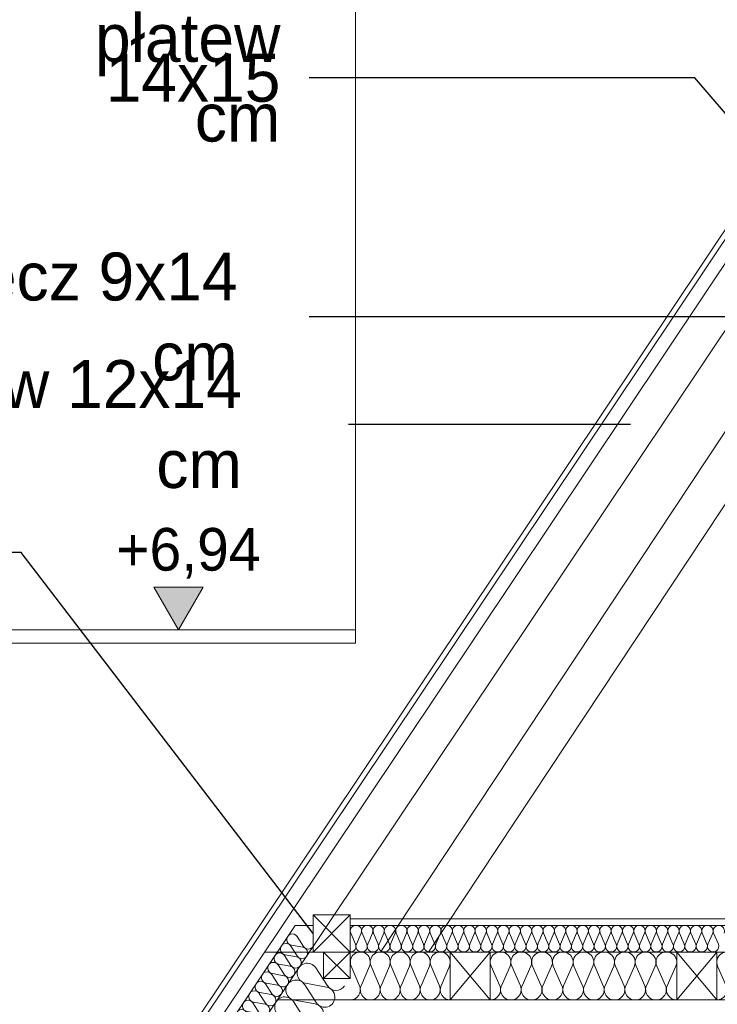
# Model space of a CAD drawing. Extents: x -623047 to -199286, y -27077 to 168279.
# Tile 22 of 194: x -595264 to -592646, y -6796 to -3100. Entities that reach past the tile are written whole.
import ezdxf

# ---------------------------------------------------------------- set-up
doc = ezdxf.new("R2010")
doc.units = 0
doc.header["$MEASUREMENT"] = 0
doc.layers.add('Arch ocieplenie', color=7, linetype='Continuous')
doc.layers.add('INWENT WYMIARY', color=7, linetype='Continuous')
for name, color, linetype, lineweight, true_color in [('Arch ocieplenie_Nr_Pióra__44', 7, 'Continuous', 13, 0x029e21), ('Arch stropy_Nr_Pióra__44', 7, 'Continuous', 13, 0x029e21), ('Arch stropy_Nr_Pióra__9', 7, 'Continuous', 13, 0x3dad99), ('INWENT.ŚCIANY_Nr_Pióra__2', 7, 'Continuous', 13, 0x7f7f7f)]:
    doc.layers.add(name, color=color, linetype=linetype, lineweight=lineweight, true_color=true_color)
for name, color, linetype, lineweight in [('INWENT KONST. DREWNIANA_Nr_Pióra__21', 7, 'Continuous', 9), ('INWENT OPISY_Nr_Pióra__21', 7, 'Continuous', 9), ('INWENT WYMIARY_Nr_Pióra__21', 7, 'Continuous', 9)]:
    doc.layers.add(name, color=color, linetype=linetype, lineweight=lineweight)
doc.styles.add('GENERATED_STYLE_2', font='txt')
doc.styles.add('GENERATED_STYLE_4', font='txt')
doc.dimstyles.new('GENERATED_STYLE__7', dxfattribs={"dimtxt": 0.18, "dimasz": 182.4, "dimexe": 0.18, "dimexo": 0.0625, "dimgap": 0.09, "dimtad": 0, "dimtih": 1, "dimtoh": 1, "dimdec": 4, "dimzin": 0, "dimdsep": 46, "dimcen": 0.09, "dimadec": 0, "dimazin": 0, "dimtfac": 1, "dimtdec": 4, "dimtmove": 0, "dimatfit": 3, "dimldrblk": 'ARROWHEAD_5', "dimfxl": 0, "dimtolj": 1, "dimtzin": 0, "dimarcsym": 0})

# ---------------------------------------------------------------- blocks, each defined once
blk = doc.blocks.new('Izolacja cieplna 14_92', base_point=(-594023.4, -6599.6))
at = {"layer": 'Arch ocieplenie_Nr_Pióra__44', "linetype": 'Continuous'}
for p, q in [((-594021.6, -6529.4), (-594003.9, -6569.8)), ((-594000.4, -6569.8), (-593982.6, -6529.4)), ((-593979.1, -6529.4), (-593961.4, -6569.8)), ((-593957.8, -6569.8), (-593940.1, -6529.4)), ((-593936.5, -6529.4), (-593918.8, -6569.8)), ((-593915.2, -6569.8), (-593897.5, -6529.4)), ((-593894, -6529.4), (-593876.3, -6569.8)), ((-593872.7, -6569.8), (-593855, -6529.4)), ((-593851.4, -6529.4), (-593833.7, -6569.8)), ((-593830.1, -6569.8), (-593812.4, -6529.4)), ((-593808.9, -6529.4), (-593791.2, -6569.8)), ((-593787.6, -6569.8), (-593769.9, -6529.4)), ((-593766.3, -6529.4), (-593748.6, -6569.8)), ((-593745, -6569.8), (-593727.3, -6529.4)), ((-593723.8, -6529.4), (-593706.1, -6569.8)), ((-593702.5, -6569.8), (-593684.8, -6529.4)), ((-593681.2, -6529.4), (-593663.5, -6569.8)), ((-593659.9, -6569.8), (-593642.2, -6529.4)), ((-593638.6, -6529.4), (-593620.9, -6569.8)), ((-593617.4, -6569.8), (-593599.7, -6529.4)), ((-593596.1, -6529.4), (-593578.4, -6569.8)), ((-593574.8, -6569.8), (-593557.1, -6529.4)), ((-593553.5, -6529.4), (-593535.8, -6569.8)), ((-593532.3, -6569.8), (-593514.6, -6529.4)), ((-593511, -6529.4), (-593493.3, -6569.8)), ((-593489.7, -6569.8), (-593472, -6529.4)), ((-593468.4, -6529.4), (-593450.7, -6569.8)), ((-593447.2, -6569.8), (-593429.5, -6529.4)), ((-593425.9, -6529.4), (-593408.2, -6569.8)), ((-593404.6, -6569.8), (-593386.9, -6529.4)), ((-593383.3, -6529.4), (-593365.6, -6569.8)), ((-593362.1, -6569.8), (-593344.4, -6529.4)), ((-593340.8, -6529.4), (-593323.1, -6569.8)), ((-593319.5, -6569.8), (-593301.8, -6529.4)), ((-593298.2, -6529.4), (-593280.5, -6569.8)), ((-593276.9, -6569.8), (-593259.2, -6529.4)), ((-593255.7, -6529.4), (-593238, -6569.8)), ((-593234.4, -6569.8), (-593216.7, -6529.4)), ((-593213.1, -6529.4), (-593195.4, -6569.8)), ((-593191.8, -6569.8), (-593174.1, -6529.4)), ((-593170.6, -6529.4), (-593152.9, -6569.8)), ((-593149.3, -6569.8), (-593131.6, -6529.4)), ((-593128, -6529.4), (-593110.3, -6569.8)), ((-593106.7, -6569.8), (-593089, -6529.4)), ((-593085.5, -6529.4), (-593067.8, -6569.8)), ((-593064.2, -6569.8), (-593046.5, -6529.4)), ((-593042.9, -6529.4), (-593025.2, -6569.8)), ((-593021.6, -6569.8), (-593003.9, -6529.4)), ((-593000.3, -6529.4), (-592982.6, -6569.8)), ((-592979.1, -6569.8), (-592961.4, -6529.4)), ((-592957.8, -6529.4), (-592940.1, -6569.8)), ((-592936.5, -6569.8), (-592918.8, -6529.4)), ((-592915.2, -6529.4), (-592897.5, -6569.8)), ((-592894, -6569.8), (-592876.3, -6529.4)), ((-592872.7, -6529.4), (-592855, -6569.8)), ((-592851.4, -6569.8), (-592833.7, -6529.4)), ((-592830.1, -6529.4), (-592812.4, -6569.8)), ((-592808.9, -6569.8), (-592791.2, -6529.4)), ((-592787.6, -6529.4), (-592769.9, -6569.8)), ((-592766.3, -6569.8), (-592748.6, -6529.4)), ((-592745, -6529.4), (-592727.3, -6569.8)), ((-592723.8, -6569.8), (-592706.1, -6529.4)), ((-592702.5, -6529.4), (-592684.8, -6569.8)), ((-592681.2, -6569.8), (-592663.5, -6529.4)), ((-592659.9, -6529.4), (-592642.2, -6569.8))]:
    blk.add_line(p, q, dxfattribs=at)
for centre, start_param, end_param in [((-594002.1, -6520.9), 5.870392, 9.837571), ((-593959.6, -6520.9), 5.870392, 9.837571), ((-593917, -6520.9), 5.870392, 9.837571), ((-593874.5, -6520.9), 5.870392, 9.837571), ((-593831.9, -6520.9), 5.870392, 9.837571), ((-593789.4, -6520.9), 5.870392, 9.837571), ((-593746.8, -6520.9), 5.870392, 9.837571), ((-593704.3, -6520.9), 5.870392, 9.837571), ((-593661.7, -6520.9), 5.870392, 9.837571), ((-593619.2, -6520.9), 5.870392, 9.837571), ((-593576.6, -6520.9), 5.870392, 9.837571), ((-593534.1, -6520.9), 5.870392, 9.837571), ((-593491.5, -6520.9), 5.870392, 9.837571), ((-593448.9, -6520.9), 5.870392, 9.837571), ((-593406.4, -6520.9), 5.870392, 9.837571), ((-593363.8, -6520.9), 5.870392, 9.837571), ((-593321.3, -6520.9), 5.870392, 9.837571), ((-593278.7, -6520.9), 5.870392, 9.837571), ((-593236.2, -6520.9), 5.870392, 9.837571), ((-593193.6, -6520.9), 5.870392, 9.837571), ((-593151.1, -6520.9), 5.870392, 9.837571), ((-593108.5, -6520.9), 5.870392, 9.837571), ((-593066, -6520.9), 5.870392, 9.837571), ((-593023.4, -6520.9), 5.870392, 9.837571), ((-592980.9, -6520.9), 5.870392, 9.837571), ((-592938.3, -6520.9), 5.870392, 9.837571), ((-592895.8, -6520.9), 5.870392, 9.837571), ((-592853.2, -6520.9), 5.870392, 9.837571), ((-592810.6, -6520.9), 5.870392, 9.837571), ((-592768.1, -6520.9), 5.870392, 9.837571), ((-592725.5, -6520.9), 5.870392, 9.837571), ((-592683, -6520.9), 5.870392, 9.837571), ((-592640.4, -6520.9), 5.870392, 9.837571), ((-594023.4, -6578.3), 4.712389, 6.695979), ((-593980.9, -6578.3), 2.7288, 6.695979), ((-593938.3, -6578.3), 2.7288, 6.695979), ((-593895.8, -6578.3), 2.7288, 6.695979), ((-593853.2, -6578.3), 2.7288, 6.695979), ((-593810.6, -6578.3), 2.7288, 6.695979), ((-593768.1, -6578.3), 2.7288, 6.695979), ((-593725.5, -6578.3), 2.7288, 6.695979), ((-593683, -6578.3), 2.7288, 6.695979), ((-593640.4, -6578.3), 2.7288, 6.695979), ((-593597.9, -6578.3), 2.7288, 6.695979), ((-593555.3, -6578.3), 2.7288, 6.695979), ((-593512.8, -6578.3), 2.7288, 6.695979), ((-593470.2, -6578.3), 2.7288, 6.695979), ((-593427.7, -6578.3), 2.7288, 6.695979), ((-593385.1, -6578.3), 2.7288, 6.695979), ((-593342.6, -6578.3), 2.7288, 6.695979), ((-593300, -6578.3), 2.7288, 6.695979), ((-593257.5, -6578.3), 2.7288, 6.695979), ((-593214.9, -6578.3), 2.7288, 6.695979), ((-593172.4, -6578.3), 2.7288, 6.695979), ((-593129.8, -6578.3), 2.7288, 6.695979), ((-593087.2, -6578.3), 2.7288, 6.695979), ((-593044.7, -6578.3), 2.7288, 6.695979), ((-593002.1, -6578.3), 2.7288, 6.695979), ((-592959.6, -6578.3), 2.7288, 6.695979), ((-592917, -6578.3), 2.7288, 6.695979), ((-592874.5, -6578.3), 2.7288, 6.695979), ((-592831.9, -6578.3), 2.7288, 6.695979), ((-592789.4, -6578.3), 2.7288, 6.695979), ((-592746.8, -6578.3), 2.7288, 6.695979), ((-592704.3, -6578.3), 2.7288, 6.695979), ((-592661.7, -6578.3), 2.7288, 6.695979)]:
    blk.add_ellipse(centre, major_axis=(21.3, 0), ratio=0.999587, start_param=start_param, end_param=end_param, dxfattribs=at)
blk = doc.blocks.new('Izolacja cieplna 14_94', base_point=(-592648.4, -6779.6))
at = {"layer": 'Arch ocieplenie_Nr_Pióra__44', "linetype": 'Continuous'}
for p, q in [((-592645.1, -6653.3), (-592612.8, -6726)), ((-592606.3, -6726), (-592573.9, -6653.3)), ((-592567.4, -6653.3), (-592535, -6726)), ((-592528.5, -6726), (-592496.1, -6653.3)), ((-592489.6, -6653.3), (-592457.2, -6726)), ((-592450.7, -6726), (-592418.3, -6653.3)), ((-592411.8, -6653.3), (-592379.5, -6726)), ((-592372.9, -6726), (-592340.6, -6653.3)), ((-592334, -6653.3), (-592301.7, -6726)), ((-592295.1, -6726), (-592262.8, -6653.3)), ((-592256.3, -6653.3), (-592223.9, -6726)), ((-592217.4, -6726), (-592185, -6653.3)), ((-592178.5, -6653.3), (-592146.1, -6726)), ((-592139.6, -6726), (-592107.2, -6653.3)), ((-592100.7, -6653.3), (-592068.3, -6726)), ((-592061.8, -6726), (-592029.5, -6653.3)), ((-592022.9, -6653.3), (-591990.6, -6726)), ((-591984, -6726), (-591951.7, -6653.3))]:
    blk.add_line(p, q, dxfattribs=at)
for centre, start_param, end_param in [((-592609.5, -6637.9), 5.870392, 9.837571), ((-592531.7, -6637.9), 5.870392, 9.837571), ((-592454, -6637.9), 5.870392, 9.837571), ((-592376.2, -6637.9), 5.870392, 9.837571), ((-592298.4, -6637.9), 5.870392, 9.837571), ((-592220.6, -6637.9), 5.870392, 9.837571), ((-592142.9, -6637.9), 5.870392, 9.837571), ((-592065.1, -6637.9), 5.870392, 9.837571), ((-591987.3, -6637.9), 5.870392, 9.837571), ((-592648.4, -6741.3), 4.712389, 6.695979), ((-592570.6, -6741.3), 2.7288, 6.695979), ((-592492.9, -6741.3), 2.7288, 6.695979), ((-592415.1, -6741.3), 2.7288, 6.695979), ((-592337.3, -6741.3), 2.7288, 6.695979), ((-592259.5, -6741.3), 2.7288, 6.695979), ((-592181.7, -6741.3), 2.7288, 6.695979), ((-592104, -6741.3), 2.7288, 6.695979), ((-592026.2, -6741.3), 2.7288, 6.695979), ((-591948.4, -6741.3), 2.7288, 4.712389)]:
    blk.add_ellipse(centre, major_axis=(38.9, 0), ratio=0.984395, start_param=start_param, end_param=end_param, dxfattribs=at)
blk = doc.blocks.new('Izolacja cieplna 14_95', base_point=(-593498.4, -6779.6))
at = {"layer": 'Arch ocieplenie_Nr_Pióra__44', "linetype": 'Continuous'}
for p, q in [((-593495.1, -6653.3), (-593462.8, -6726)), ((-593456.3, -6726), (-593423.9, -6653.3)), ((-593417.4, -6653.3), (-593385, -6726)), ((-593378.5, -6726), (-593346.1, -6653.3)), ((-593339.6, -6653.3), (-593307.2, -6726)), ((-593300.7, -6726), (-593268.3, -6653.3)), ((-593261.8, -6653.3), (-593229.5, -6726)), ((-593222.9, -6726), (-593190.6, -6653.3)), ((-593184, -6653.3), (-593151.7, -6726)), ((-593145.1, -6726), (-593112.8, -6653.3)), ((-593106.3, -6653.3), (-593073.9, -6726)), ((-593067.4, -6726), (-593035, -6653.3)), ((-593028.5, -6653.3), (-592996.1, -6726)), ((-592989.6, -6726), (-592957.2, -6653.3)), ((-592950.7, -6653.3), (-592918.3, -6726)), ((-592911.8, -6726), (-592879.5, -6653.3)), ((-592872.9, -6653.3), (-592840.6, -6726)), ((-592834, -6726), (-592801.7, -6653.3))]:
    blk.add_line(p, q, dxfattribs=at)
for centre, start_param, end_param in [((-593459.5, -6637.9), 5.870392, 9.837571), ((-593381.7, -6637.9), 5.870392, 9.837571), ((-593304, -6637.9), 5.870392, 9.837571), ((-593226.2, -6637.9), 5.870392, 9.837571), ((-593148.4, -6637.9), 5.870392, 9.837571), ((-593070.6, -6637.9), 5.870392, 9.837571), ((-592992.9, -6637.9), 5.870392, 9.837571), ((-592915.1, -6637.9), 5.870392, 9.837571), ((-592837.3, -6637.9), 5.870392, 9.837571), ((-593498.4, -6741.3), 4.712389, 6.695979), ((-593420.6, -6741.3), 2.7288, 6.695979), ((-593342.9, -6741.3), 2.7288, 6.695979), ((-593265.1, -6741.3), 2.7288, 6.695979), ((-593187.3, -6741.3), 2.7288, 6.695979), ((-593109.5, -6741.3), 2.7288, 6.695979), ((-593031.7, -6741.3), 2.7288, 6.695979), ((-592954, -6741.3), 2.7288, 6.695979), ((-592876.2, -6741.3), 2.7288, 6.695979), ((-592798.4, -6741.3), 2.7288, 4.712389)]:
    blk.add_ellipse(centre, major_axis=(38.9, 0), ratio=0.984395, start_param=start_param, end_param=end_param, dxfattribs=at)
blk = doc.blocks.new('Izolacja cieplna 14_96', base_point=(-594023.4, -6779.6))
at = {"layer": 'Arch ocieplenie_Nr_Pióra__44', "linetype": 'Continuous'}
for p, q in [((-594020.3, -6653.3), (-593989.1, -6726)), ((-593982.8, -6726), (-593951.6, -6653.3)), ((-593945.3, -6653.3), (-593914.1, -6726)), ((-593907.8, -6726), (-593876.6, -6653.3)), ((-593870.3, -6653.3), (-593839.1, -6726)), ((-593832.8, -6726), (-593801.6, -6653.3)), ((-593795.3, -6653.3), (-593764.1, -6726)), ((-593757.8, -6726), (-593726.6, -6653.3)), ((-593720.3, -6653.3), (-593689.1, -6726)), ((-593682.8, -6726), (-593651.6, -6653.3))]:
    blk.add_line(p, q, dxfattribs=at)
for centre, start_param, end_param in [((-593985.9, -6637.9), 4.299595, 8.266775), ((-593910.9, -6637.9), 4.299595, 8.266775), ((-593835.9, -6637.9), 4.299595, 8.266775), ((-593760.9, -6637.9), 4.299595, 8.266775), ((-593685.9, -6637.9), 4.299595, 8.266775), ((-594023.4, -6741.3), 3.141593, 5.125182), ((-593948.4, -6741.3), 1.158004, 5.125183), ((-593873.4, -6741.3), 1.158004, 5.125183), ((-593798.4, -6741.3), 1.158004, 5.125183), ((-593723.4, -6741.3), 1.158004, 5.125183), ((-593648.4, -6741.3), 1.158004, 3.141593)]:
    blk.add_ellipse(centre, major_axis=(0, 38.3), ratio=0.979573, start_param=start_param, end_param=end_param, dxfattribs=at)
blk = doc.blocks.new('Izolacja cieplna 14_101', base_point=(-595588, -8710.1))
at = {"layer": 'Arch ocieplenie_Nr_Pióra__44', "linetype": 'Continuous'}
for p, q in [((-594199.1, -6579), (-594222.8, -6541.7)), ((-594222.8, -6614.5), (-594246.5, -6577.3)), ((-594244.5, -6574.3), (-594201.1, -6582)), ((-594246.5, -6650), (-594270.3, -6612.8)), ((-594268.3, -6609.8), (-594224.8, -6617.5)), ((-594270.3, -6685.5), (-594294, -6648.3)), ((-594292, -6645.3), (-594248.5, -6653)), ((-594294, -6721), (-594317.7, -6683.8)), ((-594315.8, -6680.8), (-594272.3, -6688.5)), ((-594317.8, -6756.5), (-594341.5, -6719.3)), ((-594339.5, -6716.3), (-594296, -6724)), ((-594341.5, -6792.1), (-594365.2, -6754.8)), ((-594363.2, -6751.8), (-594319.8, -6759.5)), ((-594365.3, -6827.6), (-594389, -6790.3)), ((-594387, -6787.4), (-594343.5, -6795)), ((-594389, -6863.1), (-594412.7, -6825.8)), ((-594410.7, -6822.9), (-594367.3, -6830.5)), ((-594412.8, -6898.6), (-594436.5, -6861.4)), ((-594434.5, -6858.4), (-594391, -6866.1)), ((-594436.5, -6934.1), (-594460.2, -6896.9)), ((-594458.2, -6893.9), (-594414.7, -6901.6)), ((-594460.2, -6969.6), (-594484, -6932.4)), ((-594482, -6929.4), (-594438.5, -6937.1)), ((-594484, -7005.1), (-594507.7, -6967.9)), ((-594505.7, -6964.9), (-594462.2, -6972.6)), ((-594507.7, -7040.6), (-594531.4, -7003.4)), ((-594529.4, -7000.4), (-594486, -7008.1)), ((-594531.5, -7076.2), (-594555.2, -7038.9)), ((-594553.2, -7035.9), (-594509.7, -7043.6)), ((-594555.2, -7111.7), (-594578.9, -7074.4)), ((-594576.9, -7071.5), (-594533.5, -7079.1)), ((-594579, -7147.2), (-594602.7, -7110)), ((-594600.7, -7107), (-594557.2, -7114.7)), ((-594602.7, -7182.7), (-594626.4, -7145.5)), ((-594624.4, -7142.5), (-594581, -7150.2)), ((-594626.5, -7218.2), (-594650.2, -7181)), ((-594648.2, -7178), (-594604.7, -7185.7)), ((-594650.2, -7253.7), (-594673.9, -7216.5)), ((-594671.9, -7213.5), (-594628.4, -7221.2)), ((-594673.9, -7289.2), (-594697.6, -7252)), ((-594695.7, -7249), (-594652.2, -7256.7)), ((-594697.7, -7324.7), (-594721.4, -7287.5)), ((-594719.4, -7284.5), (-594675.9, -7292.2)), ((-594766.9, -7355.6), (-594723.4, -7363.2)), ((-594721.4, -7360.3), (-594745.1, -7323)), ((-594743.1, -7320), (-594699.7, -7327.7)), ((-594790.6, -7391.1), (-594747.2, -7398.8)), ((-594745.2, -7395.8), (-594768.9, -7358.5)), ((-594792.7, -7466.8), (-594816.4, -7429.6)), ((-594814.4, -7426.6), (-594770.9, -7434.3)), ((-594768.9, -7431.3), (-594792.6, -7394.1)), ((-594816.4, -7502.3), (-594840.1, -7465.1)), ((-594838.1, -7462.1), (-594794.7, -7469.8)), ((-594840.1, -7537.8), (-594863.9, -7500.6)), ((-594861.9, -7497.6), (-594818.4, -7505.3)), ((-594863.9, -7573.3), (-594887.6, -7536.1)), ((-594885.6, -7533.1), (-594842.1, -7540.8)), ((-594887.6, -7608.9), (-594911.3, -7571.6)), ((-594909.3, -7568.6), (-594865.9, -7576.3)), ((-594911.4, -7644.4), (-594935.1, -7607.1)), ((-594933.1, -7604.2), (-594889.6, -7611.8)), ((-594935.1, -7679.9), (-594958.8, -7642.7)), ((-594956.8, -7639.7), (-594913.4, -7647.4)), ((-594958.9, -7715.4), (-594982.6, -7678.2)), ((-594980.6, -7675.2), (-594937.1, -7682.9)), ((-594982.6, -7750.9), (-595006.3, -7713.7)), ((-595004.3, -7710.7), (-594960.9, -7718.4)), ((-595006.4, -7786.4), (-595030.1, -7749.2)), ((-595028.1, -7746.2), (-594984.6, -7753.9)), ((-595030.1, -7821.9), (-595053.8, -7784.7)), ((-595051.8, -7781.7), (-595008.3, -7789.4)), ((-595053.8, -7857.4), (-595077.6, -7820.2)), ((-595075.6, -7817.2), (-595032.1, -7824.9)), ((-595077.6, -7893), (-595101.3, -7855.7)), ((-595099.3, -7852.7), (-595055.8, -7860.4)), ((-595101.3, -7928.5), (-595125, -7891.2)), ((-595123, -7888.3), (-595079.6, -7895.9)), ((-595125.1, -7964), (-595148.8, -7926.8)), ((-595146.8, -7923.8), (-595103.3, -7931.5)), ((-595148.8, -7999.5), (-595172.5, -7962.3)), ((-595170.5, -7959.3), (-595127.1, -7967)), ((-595172.6, -8035), (-595196.3, -7997.8)), ((-595194.3, -7994.8), (-595150.8, -8002.5)), ((-595196.3, -8070.5), (-595220, -8033.3)), ((-595218, -8030.3), (-595174.6, -8038)), ((-595220, -8106), (-595243.8, -8068.8)), ((-595241.8, -8065.8), (-595198.3, -8073.5)), ((-595243.8, -8141.6), (-595267.5, -8104.3)), ((-595265.5, -8101.3), (-595222, -8109)), ((-595267.5, -8177.1), (-595291.2, -8139.8)), ((-595289.3, -8136.9), (-595245.8, -8144.5)), ((-595291.3, -8212.6), (-595315, -8175.3)), ((-595313, -8172.4), (-595269.5, -8180)), ((-595315, -8248.1), (-595338.7, -8210.9)), ((-595336.7, -8207.9), (-595293.3, -8215.6)), ((-595384.2, -8278.9), (-595340.8, -8286.6)), ((-595338.8, -8283.6), (-595362.5, -8246.4)), ((-595360.5, -8243.4), (-595317, -8251.1)), ((-595408, -8314.4), (-595364.5, -8322.1)), ((-595362.5, -8319.1), (-595386.2, -8281.9)), ((-595410, -8390.1), (-595433.7, -8352.9)), ((-595431.7, -8349.9), (-595388.2, -8357.6)), ((-595386.3, -8354.6), (-595410, -8317.4)), ((-595433.7, -8425.7), (-595457.5, -8388.4)), ((-595455.5, -8385.4), (-595412, -8393.1)), ((-595457.5, -8461.2), (-595481.2, -8423.9)), ((-595479.2, -8421), (-595435.7, -8428.6)), ((-595481.2, -8496.7), (-595504.9, -8459.5)), ((-595502.9, -8456.5), (-595459.5, -8464.2)), ((-595505, -8532.2), (-595528.7, -8495)), ((-595526.7, -8492), (-595483.2, -8499.7)), ((-595528.7, -8567.7), (-595552.4, -8530.5)), ((-595550.4, -8527.5), (-595507, -8535.2)), ((-595552.5, -8603.2), (-595576.2, -8566)), ((-595574.2, -8563), (-595530.7, -8570.7)), ((-595576.2, -8638.7), (-595599.9, -8601.5)), ((-595597.9, -8598.5), (-595554.5, -8606.2)), ((-595600, -8674.3), (-595623.7, -8637)), ((-595621.7, -8634), (-595578.2, -8641.7)), ((-595645.4, -8669.6), (-595601.9, -8677.2))]:
    blk.add_line(p, q, dxfattribs=at)
for centre, start_param, end_param in [((-594240.7, -6553.3), 5.870392, 9.837571), ((-594264.5, -6588.8), 5.870392, 9.837571), ((-594181.1, -6567.4), 2.7288, 4.712389), ((-594288.2, -6624.3), 5.870392, 9.837571), ((-594204.8, -6603), 2.7288, 6.695979), ((-594312, -6659.8), 5.870392, 9.837571), ((-594252.3, -6674), 2.7288, 6.695979), ((-594228.6, -6638.5), 2.7288, 6.695979), ((-594335.7, -6695.3), 5.870392, 9.837571), ((-594276.1, -6709.5), 2.7288, 6.695979), ((-594359.5, -6730.8), 5.870392, 9.837571), ((-594299.8, -6745), 2.7288, 6.695979), ((-594383.2, -6766.3), 5.870392, 9.837571), ((-594323.6, -6780.5), 2.7288, 6.695979), ((-594406.9, -6801.9), 5.870392, 9.837571), ((-594347.3, -6816), 2.7288, 6.695979), ((-594430.7, -6837.4), 5.870392, 9.837571), ((-594371, -6851.6), 2.7288, 6.695979), ((-594454.4, -6872.9), 5.870392, 9.837571), ((-594394.8, -6887.1), 2.7288, 6.695979), ((-594478.2, -6908.4), 5.870392, 9.837571), ((-594418.5, -6922.6), 2.7288, 6.695979), ((-594501.9, -6943.9), 5.870392, 9.837571), ((-594442.3, -6958.1), 2.7288, 6.695979), ((-594525.7, -6979.4), 5.870392, 9.837571), ((-594466, -6993.6), 2.7288, 6.695979), ((-594549.4, -7014.9), 5.870392, 9.837571), ((-594489.8, -7029.1), 2.7288, 6.695979), ((-594573.2, -7050.5), 5.870392, 9.837571), ((-594513.5, -7064.6), 2.7288, 6.695979), ((-594596.9, -7086), 5.870392, 9.837571), ((-594537.3, -7100.1), 2.7288, 6.695979), ((-594644.4, -7157), 5.870392, 9.837571), ((-594620.6, -7121.5), 5.870392, 9.837571), ((-594561, -7135.7), 2.7288, 6.695979), ((-594668.1, -7192.5), 5.870392, 9.837571), ((-594584.7, -7171.2), 2.7288, 6.695979), ((-594691.9, -7228), 5.870392, 9.837571), ((-594608.5, -7206.7), 2.7288, 6.695979), ((-594715.6, -7263.5), 5.870392, 9.837571), ((-594632.2, -7242.2), 2.7288, 6.695979), ((-594739.4, -7299), 5.870392, 9.837571), ((-594656, -7277.7), 2.7288, 6.695979), ((-594763.1, -7334.6), 5.870392, 9.837571), ((-594679.7, -7313.2), 2.7288, 6.695979), ((-594786.8, -7370.1), 5.870392, 9.837571), ((-594703.5, -7348.7), 2.7288, 6.695979), ((-594810.6, -7405.6), 5.870392, 9.837571), ((-594727.2, -7384.3), 2.7288, 6.695979), ((-594834.3, -7441.1), 5.870392, 9.837571), ((-594750.9, -7419.8), 2.7288, 6.695979), ((-594858.1, -7476.6), 5.870392, 9.837571), ((-594774.7, -7455.3), 2.7288, 6.695979), ((-594881.8, -7512.1), 5.870392, 9.837571), ((-594798.4, -7490.8), 2.7288, 6.695979), ((-594905.6, -7547.6), 5.870392, 9.837571), ((-594822.2, -7526.3), 2.7288, 6.695979), ((-594929.3, -7583.1), 5.870392, 9.837571), ((-594869.7, -7597.3), 2.7288, 6.695979), ((-594845.9, -7561.8), 2.7288, 6.695979), ((-594953.1, -7618.7), 5.870392, 9.837571), ((-594893.4, -7632.8), 2.7288, 6.695979), ((-594976.8, -7654.2), 5.870392, 9.837571), ((-594917.2, -7668.4), 2.7288, 6.695979), ((-595000.5, -7689.7), 5.870392, 9.837571), ((-594940.9, -7703.9), 2.7288, 6.695979), ((-595024.3, -7725.2), 5.870392, 9.837571), ((-594964.6, -7739.4), 2.7288, 6.695979), ((-595048, -7760.7), 5.870392, 9.837571), ((-594988.4, -7774.9), 2.7288, 6.695979), ((-595071.8, -7796.2), 5.870392, 9.837571), ((-595012.1, -7810.4), 2.7288, 6.695979), ((-595095.5, -7831.7), 5.870392, 9.837571), ((-595035.9, -7845.9), 2.7288, 6.695979), ((-595119.3, -7867.3), 5.870392, 9.837571), ((-595059.6, -7881.4), 2.7288, 6.695979), ((-595143, -7902.8), 5.870392, 9.837571), ((-595083.4, -7917), 2.7288, 6.695979), ((-595166.7, -7938.3), 5.870392, 9.837571), ((-595107.1, -7952.5), 2.7288, 6.695979), ((-595190.5, -7973.8), 5.870392, 9.837571), ((-595130.8, -7988), 2.7288, 6.695979), ((-595214.2, -8009.3), 5.870392, 9.837571), ((-595154.6, -8023.5), 2.7288, 6.695979), ((-595261.7, -8080.3), 5.870392, 9.837571), ((-595238, -8044.8), 5.870392, 9.837571), ((-595178.3, -8059), 2.7288, 6.695979), ((-595285.5, -8115.8), 5.870392, 9.837571), ((-595202.1, -8094.5), 2.7288, 6.695979), ((-595309.2, -8151.4), 5.870392, 9.837571), ((-595225.8, -8130), 2.7288, 6.695979), ((-595333, -8186.9), 5.870392, 9.837571), ((-595249.6, -8165.5), 2.7288, 6.695979), ((-595356.7, -8222.4), 5.870392, 9.837571), ((-595273.3, -8201.1), 2.7288, 6.695979), ((-595380.4, -8257.9), 5.870392, 9.837571), ((-595297.1, -8236.6), 2.7288, 6.695979), ((-595404.2, -8293.4), 5.870392, 9.837571), ((-595320.8, -8272.1), 2.7288, 6.695979), ((-595427.9, -8328.9), 5.870392, 9.837571), ((-595344.5, -8307.6), 2.7288, 6.695979), ((-595451.7, -8364.4), 5.870392, 9.837571), ((-595368.3, -8343.1), 2.7288, 6.695979), ((-595475.4, -8400), 5.870392, 9.837571), ((-595392, -8378.6), 2.7288, 6.695979), ((-595499.2, -8435.5), 5.870392, 9.837571), ((-595415.8, -8414.1), 2.7288, 6.695979), ((-595522.9, -8471), 5.870392, 9.837571), ((-595463.3, -8485.2), 2.7288, 6.695979), ((-595439.5, -8449.6), 2.7288, 6.695979), ((-595546.7, -8506.5), 5.870392, 9.837571), ((-595487, -8520.7), 2.7288, 6.695979), ((-595570.4, -8542), 5.870392, 9.837571), ((-595510.8, -8556.2), 2.7288, 6.695979), ((-595594.1, -8577.5), 5.870392, 9.837571), ((-595534.5, -8591.7), 2.7288, 6.695979), ((-595617.9, -8613), 5.870392, 9.837571), ((-595558.2, -8627.2), 2.7288, 6.695979), ((-595641.6, -8648.5), 5.870392, 9.837571), ((-595582, -8662.7), 2.7288, 6.695979), ((-595605.7, -8698.2), 4.712389, 6.695979)]:
    blk.add_ellipse(centre, major_axis=(11.9, 17.8), ratio=0.995695, start_param=start_param, end_param=end_param, dxfattribs=at)
blk = doc.blocks.new('Izolacja cieplna 14_102', base_point=(-595440.6, -8813.4))
at = {"layer": 'Arch ocieplenie_Nr_Pióra__44', "linetype": 'Continuous'}
for p, q in [((-594109.5, -6726), (-594152.4, -6659.2)), ((-594151.8, -6789.2), (-594194.6, -6722.5)), ((-594191.1, -6717.1), (-594113, -6731.3)), ((-594194, -6852.4), (-594236.9, -6785.7)), ((-594233.3, -6780.4), (-594155.3, -6794.5)), ((-594236.3, -6915.6), (-594279.2, -6848.9)), ((-594275.6, -6843.6), (-594197.6, -6857.7)), ((-594278.6, -6978.9), (-594321.4, -6912.1)), ((-594317.9, -6906.8), (-594239.9, -6921)), ((-594320.9, -7042.1), (-594363.7, -6975.4)), ((-594360.2, -6970.1), (-594282.1, -6984.2)), ((-594363.1, -7105.3), (-594406, -7038.6)), ((-594402.4, -7033.3), (-594324.4, -7047.4)), ((-594444.7, -7096.5), (-594366.7, -7110.6)), ((-594405.4, -7168.6), (-594448.3, -7101.8)), ((-594447.7, -7231.8), (-594490.5, -7165.1)), ((-594487, -7159.8), (-594409, -7173.9)), ((-594490, -7295), (-594532.8, -7228.3)), ((-594529.3, -7223), (-594451.2, -7237.1)), ((-594532.2, -7358.2), (-594575.1, -7291.5)), ((-594571.5, -7286.2), (-594493.5, -7300.3)), ((-594574.5, -7421.5), (-594617.4, -7354.8)), ((-594613.8, -7349.4), (-594535.8, -7363.6)), ((-594616.8, -7484.7), (-594659.6, -7418)), ((-594656.1, -7412.7), (-594578.1, -7426.8)), ((-594659, -7547.9), (-594701.9, -7481.2)), ((-594698.4, -7475.9), (-594620.3, -7490)), ((-594740.6, -7539.1), (-594662.6, -7553.2)), ((-594701.3, -7611.2), (-594744.2, -7544.4)), ((-594743.6, -7674.4), (-594786.5, -7607.7)), ((-594782.9, -7602.4), (-594704.9, -7616.5)), ((-594785.9, -7737.6), (-594828.7, -7670.9)), ((-594825.2, -7665.6), (-594747.1, -7679.7)), ((-594828.1, -7800.8), (-594871, -7734.1)), ((-594867.5, -7728.8), (-594789.4, -7742.9)), ((-594870.4, -7864.1), (-594913.3, -7797.4)), ((-594909.7, -7792), (-594831.7, -7806.2)), ((-594912.7, -7927.3), (-594955.6, -7860.6)), ((-594952, -7855.3), (-594874, -7869.4)), ((-594955, -7990.5), (-594997.8, -7923.8)), ((-594994.3, -7918.5), (-594916.2, -7932.6)), ((-595036.6, -7981.7), (-594958.5, -7995.8)), ((-594997.2, -8053.8), (-595040.1, -7987)), ((-595039.5, -8117), (-595082.4, -8050.3)), ((-595078.8, -8045), (-595000.8, -8059.1)), ((-595081.8, -8180.2), (-595124.7, -8113.5)), ((-595121.1, -8108.2), (-595043.1, -8122.3)), ((-595124.1, -8243.5), (-595166.9, -8176.7)), ((-595163.4, -8171.4), (-595085.3, -8185.5)), ((-595166.3, -8306.7), (-595209.2, -8240)), ((-595205.7, -8234.6), (-595127.6, -8248.8)), ((-595208.6, -8369.9), (-595251.5, -8303.2)), ((-595247.9, -8297.9), (-595169.9, -8312)), ((-595250.9, -8433.1), (-595293.8, -8366.4)), ((-595290.2, -8361.1), (-595212.2, -8375.2)), ((-595332.5, -8424.3), (-595254.4, -8438.4)), ((-595293.2, -8496.4), (-595336, -8429.6)), ((-595335.4, -8559.6), (-595378.3, -8492.9)), ((-595374.8, -8487.6), (-595296.7, -8501.7)), ((-595377.7, -8622.8), (-595420.6, -8556.1)), ((-595417, -8550.8), (-595339, -8564.9)), ((-595420, -8686.1), (-595462.9, -8619.3)), ((-595459.3, -8614), (-595381.3, -8628.1)), ((-595462.3, -8749.3), (-595505.1, -8682.6)), ((-595501.6, -8677.2), (-595423.5, -8691.4)), ((-595543.9, -8740.5), (-595465.8, -8754.6))]:
    blk.add_line(p, q, dxfattribs=at)
for centre, start_param, end_param in [((-594184.5, -6679.7), 4.299595, 8.266775), ((-594226.8, -6742.9), 4.299595, 8.266775), ((-594077.4, -6705.5), 1.158004, 3.141593), ((-594119.6, -6768.8), 1.158004, 5.125183), ((-594269, -6806.1), 4.299595, 8.266775), ((-594161.9, -6832), 1.158004, 5.125183), ((-594311.3, -6869.3), 4.299595, 8.266775), ((-594204.2, -6895.2), 1.158004, 5.125183), ((-594353.6, -6932.6), 4.299595, 8.266775), ((-594246.5, -6958.4), 1.158004, 5.125183), ((-594395.9, -6995.8), 4.299595, 8.266775), ((-594288.7, -7021.7), 1.158004, 5.125183), ((-594438.1, -7059), 4.299595, 8.266775), ((-594331, -7084.9), 1.158004, 5.125183), ((-594480.4, -7122.3), 4.299595, 8.266775), ((-594373.3, -7148.1), 1.158004, 5.125183), ((-594522.7, -7185.5), 4.299595, 8.266775), ((-594564.9, -7248.7), 4.299595, 8.266775), ((-594415.5, -7211.4), 1.158004, 5.125183), ((-594457.8, -7274.6), 1.158004, 5.125183), ((-594607.2, -7311.9), 4.299595, 8.266775), ((-594500.1, -7337.8), 1.158004, 5.125183), ((-594649.5, -7375.2), 4.299595, 8.266775), ((-594542.4, -7401.1), 1.158004, 5.125183), ((-594691.8, -7438.4), 4.299595, 8.266775), ((-594584.6, -7464.3), 1.158004, 5.125183), ((-594734, -7501.6), 4.299595, 8.266775), ((-594626.9, -7527.5), 1.158004, 5.125183), ((-594776.3, -7564.9), 4.299595, 8.266775), ((-594669.2, -7590.7), 1.158004, 5.125183), ((-594818.6, -7628.1), 4.299595, 8.266775), ((-594860.9, -7691.3), 4.299595, 8.266775), ((-594711.5, -7654), 1.158004, 5.125183), ((-594753.7, -7717.2), 1.158004, 5.125183), ((-594903.1, -7754.5), 4.299595, 8.266775), ((-594796, -7780.4), 1.158004, 5.125183), ((-594945.4, -7817.8), 4.299595, 8.266775), ((-594838.3, -7843.7), 1.158004, 5.125183), ((-594987.7, -7881), 4.299595, 8.266775), ((-594880.6, -7906.9), 1.158004, 5.125183), ((-595030, -7944.2), 4.299595, 8.266775), ((-594922.8, -7970.1), 1.158004, 5.125183), ((-595072.2, -8007.5), 4.299595, 8.266775), ((-594965.1, -8033.3), 1.158004, 5.125183), ((-595114.5, -8070.7), 4.299595, 8.266775), ((-595156.8, -8133.9), 4.299595, 8.266775), ((-595007.4, -8096.6), 1.158004, 5.125183), ((-595049.7, -8159.8), 1.158004, 5.125183), ((-595199.1, -8197.1), 4.299595, 8.266775), ((-595091.9, -8223), 1.158004, 5.125183), ((-595241.3, -8260.4), 4.299595, 8.266775), ((-595134.2, -8286.3), 1.158004, 5.125183), ((-595283.6, -8323.6), 4.299595, 8.266775), ((-595176.5, -8349.5), 1.158004, 5.125183), ((-595325.9, -8386.8), 4.299595, 8.266775), ((-595218.8, -8412.7), 1.158004, 5.125183), ((-595368.2, -8450.1), 4.299595, 8.266775), ((-595261, -8475.9), 1.158004, 5.125183), ((-595410.4, -8513.3), 4.299595, 8.266775), ((-595452.7, -8576.5), 4.299595, 8.266775), ((-595303.3, -8539.2), 1.158004, 5.125183), ((-595345.6, -8602.4), 1.158004, 5.125183), ((-595495, -8639.8), 4.299595, 8.266775), ((-595387.9, -8665.6), 1.158004, 5.125183), ((-595537.3, -8703), 4.299595, 8.266775), ((-595430.1, -8728.9), 1.158004, 5.125183), ((-595472.4, -8792.1), 3.141593, 5.125182)]:
    blk.add_ellipse(centre, major_axis=(-31.8, 21.3), ratio=0.993409, start_param=start_param, end_param=end_param, dxfattribs=at)
blk = doc.blocks.new('Wymiary_44', base_point=(-594668.4, -5389.6))
at = {"layer": 'INWENT WYMIARY_Nr_Pióra__21', "linetype": 'Continuous'}
blk.add_hatch(color=256, dxfattribs=at).paths.add_polyline_path([(-594668.4, -5389.6), (-594761.2, -5229.6), (-594575.6, -5229.6)], flags=0)
for p, q in [((-594668.4, -5389.6), (-594761.2, -5229.6)), ((-594761.2, -5229.6), (-594575.6, -5229.6)), ((-594575.6, -5229.6), (-594668.4, -5389.6)), ((-594668.4, -5389.6), (-594788.4, -5389.6)), ((-594668.4, -5389.6), (-594548.4, -5389.6))]:
    blk.add_line(p, q, dxfattribs=at)
at = {"layer": 'INWENT WYMIARY_Nr_Pióra__21', "insert": (-594901.8, -5197.6), "char_height": 160, "attachment_point": 7, "style": 'GENERATED_STYLE_2'}
blk.add_mtext('{+6,94}', dxfattribs=at)
blk = doc.blocks.new('ARROWHEAD_5')
at = {"color": 0, "linetype": 'Continuous', "lineweight": 0}
blk.add_line((0, 0), (-1, 0), dxfattribs=at)
blk.add_solid([(-1, 0.2679), (0, 0), (-1, -0.2679), (-1, 0.2679)], dxfattribs=at)

msp = doc.modelspace()

# ---------------------------------------------------------------- linework, layer by layer
at = {"layer": 'Arch stropy_Nr_Pióra__44', "linetype": 'Continuous'}
for p, q in [((-594230.4, -6499.6), (-595698, -8694.6)), ((-594163.4, -6499.6), (-594230.4, -6499.6))]:
    msp.add_line(p, q, dxfattribs=at)
at = {"layer": 'Arch stropy_Nr_Pióra__9', "linetype": 'Continuous'}
for p, q in [((-588023.4, -6474.6), (-594023.4, -6474.6)), ((-588023.4, -6499.6), (-594023.4, -6499.6))]:
    msp.add_line(p, q, dxfattribs=at)
at = {"layer": 'INWENT KONST. DREWNIANA_Nr_Pióra__21', "linetype": 'Continuous'}
for p, q in [((-591023.4, -1505), (-595385.9, -8029.9)), ((-591023.4, -1541), (-595371.1, -8043.7)), ((-591023.4, -1631), (-595779.6, -8744.6)), ((-592475.4, -4054.6), (-595611.1, -8744.6)), ((-593909.8, -6599.6), (-592343.4, -4232.8)), ((-593730, -6599.6), (-592343.4, -4504.6)), ((-594163.4, -6599.6), (-594163.4, -6459.6)), ((-594163.4, -6459.6), (-594023.4, -6459.6)), ((-594023.4, -6599.6), (-594163.4, -6459.6)), ((-594163.4, -6599.6), (-594023.4, -6459.6)), ((-594023.4, -6459.6), (-594023.4, -6599.6)), ((-594163.4, -6599.6), (-594345.4, -6599.6)), ((-594023.4, -6599.6), (-594163.4, -6599.6)), ((-594123.4, -6699.6), (-594123.4, -6599.6)), ((-594123.4, -6599.6), (-594023.4, -6599.6)), ((-594023.4, -6599.6), (-594123.4, -6699.6)), ((-594023.4, -6699.6), (-594123.4, -6599.6)), ((-588023.4, -6599.6), (-594023.4, -6599.6)), ((-594023.4, -6599.6), (-594023.4, -6699.6)), ((-593648.4, -6599.6), (-593648.4, -6779.6)), ((-593498.4, -6599.6), (-593648.4, -6599.6)), ((-593498.4, -6599.6), (-593648.4, -6779.6)), ((-593498.4, -6779.6), (-593648.4, -6599.6)), ((-593498.4, -6779.6), (-593498.4, -6599.6)), ((-592798.4, -6779.6), (-592648.4, -6599.6)), ((-592798.4, -6599.6), (-592648.4, -6779.6)), ((-592798.4, -6599.6), (-592648.4, -6599.6)), ((-592798.4, -6779.6), (-592798.4, -6599.6)), ((-592648.4, -6599.6), (-592648.4, -6779.6)), ((-594023.4, -6699.6), (-594123.4, -6699.6)), ((-587749.5, -6779.6), (-594297.4, -6779.6)), ((-593648.4, -6779.6), (-593498.4, -6779.6)), ((-592648.4, -6779.6), (-592798.4, -6779.6))]:
    msp.add_line(p, q, dxfattribs=at)
at = {"layer": 'INWENT.ŚCIANY_Nr_Pióra__2', "linetype": 'Continuous'}
for p, q in [((-594003.4, -5439.6), (-594003.4, -2709.6)), ((-595333.4, -5389.6), (-594003.4, -5389.6)), ((-595333.4, -5439.6), (-594003.4, -5439.6))]:
    msp.add_line(p, q, dxfattribs=at)

# ---------------------------------------------------------------- block references
at = {"layer": 'Arch ocieplenie', "color": 104, "linetype": 'Continuous', "lineweight": 13, "true_color": 0x029e21}
for name, p in [('Izolacja cieplna 14_92', (-594023.4, -6599.6)), ('Izolacja cieplna 14_101', (-595588, -8710.1)), ('Izolacja cieplna 14_96', (-594023.4, -6779.6)), ('Izolacja cieplna 14_95', (-593498.4, -6779.6)), ('Izolacja cieplna 14_94', (-592648.4, -6779.6)), ('Izolacja cieplna 14_102', (-595440.6, -8813.4))]:
    msp.add_blockref(name, p, dxfattribs=at)
at = {"layer": 'INWENT WYMIARY', "linetype": 'Continuous'}
msp.add_blockref('Wymiary_44', (-594668.4, -5389.6), dxfattribs=at)

# ---------------------------------------------------------------- texts
at = {"layer": 'INWENT OPISY_Nr_Pióra__21', "linetype": 'Continuous', "insert": (-594285.8, -3318.8), "char_height": 180, "width": 901.271, "attachment_point": 6, "line_spacing_factor": 0.498268, "style": 'GENERATED_STYLE_4'}
msp.add_mtext('{płatew\\P14x15 cm}', dxfattribs=at)
at = {"layer": 'INWENT OPISY_Nr_Pióra__21', "linetype": 'Continuous', "char_height": 180, "attachment_point": 6, "style": 'GENERATED_STYLE_4'}
for s, insert, width in [('{miecz 9x14 cm}', (-594446.3, -4215.1), 1387.49), ('{krokiew 12x14 cm}', (-594430.5, -4618.9), 1665.32)]:
    msp.add_mtext(s, dxfattribs=dict(at, insert=insert, width=width))

# ---------------------------------------------------------------- leaders
at = {"layer": 'INWENT OPISY_Nr_Pióra__21', "linetype": 'Continuous', "annotation_type": 0, "has_hookline": 1, "hookline_direction": 1}
for points, text_width in [([(-592058.4, -3844.6), (-592730.7, -2045.8), (-593266.3, -2045.8)], 951.4), ([(-592348.4, -3764.6), (-592730.7, -3318.2), (-594178.3, -3318.2)], 865.7), ([(-592278.4, -4214.9), (-594178.3, -4214.9)], 1191.4), ([(-592971.3, -4618.7), (-594030.3, -4618.7)], 1337.1), ([(-594163.4, -6529.6), (-595259.2, -5100.3), (-595741.1, -5100.3)], 1337.1)]:
    msp.add_leader(points, dimstyle='GENERATED_STYLE__7', dxfattribs=dict(at, text_width=text_width))

doc.saveas('drawing.dxf')
